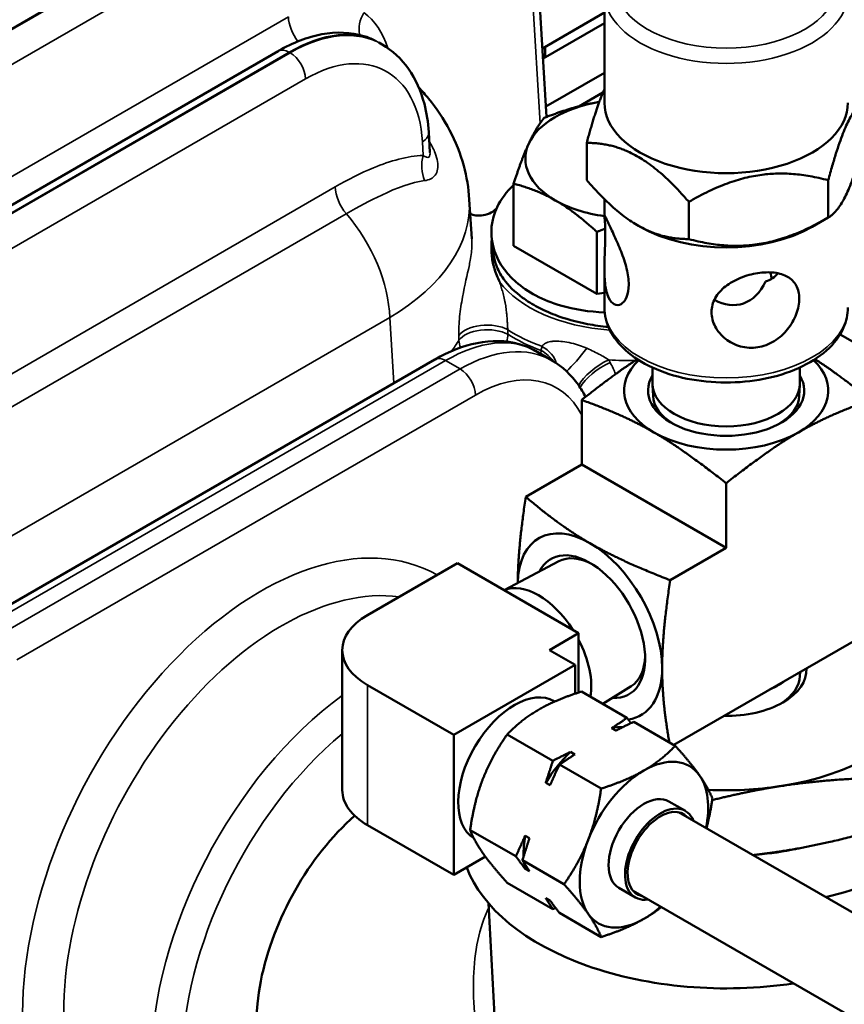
# Model space of a CAD drawing. Header units: inches. Extents: x 1 to 237, y 4 to 150.
# Tile 122 of 151: x 187.4 to 189.67, y 124.63 to 127.34. Entities that reach past the tile are written whole.
import ezdxf

# ---------------------------------------------------------------- set-up
doc = ezdxf.new("R2010")
doc.units = ezdxf.units.IN
doc.header["$LTSCALE"] = 7
doc.header["$MEASUREMENT"] = 0
doc.layers.add('Visible (ANSI)', color=7, linetype='Continuous', lineweight=50)
doc.layers.add('Visible Narrow (ANSI)', color=7, linetype='Continuous', lineweight=35)

msp = doc.modelspace()

# ---------------------------------------------------------------- linework, layer by layer
at = {"layer": 'Visible (ANSI)'}
for p, q in [((188.808, 127.7042), (188.8461, 127.0749)), ((189.0052, 127.1137), (189.0052, 127.4158)), ((189.0052, 127.362), (188.8346, 127.2636)), ((188.8363, 127.2355), (189.0052, 127.333)), ((185.9144, 125.9898), (188.1077, 127.2561)), ((188.3938, 127.2744), (188.3845, 127.2797)), ((188.842, 127.2678), (188.842, 127.2388)), ((188.8443, 127.1038), (189.0052, 127.1967)), ((189.0012, 127.1425), (188.9347, 127.1041)), ((188.5097, 127.0101), (188.5097, 127.0101)), ((188.5253, 126.9773), (188.5219, 127.0328)), ((188.9565, 126.901), (188.9565, 127.0036)), ((188.7553, 126.7207), (188.7553, 126.8912)), ((189.6211, 126.7982), (189.6211, 126.9008)), ((188.415, 126.8704), (188.415, 126.8704)), ((188.64, 126.7397), (188.6335, 126.8478)), ((189.0052, 126.8035), (189.0052, 126.8488)), ((189.2374, 126.7389), (189.2374, 126.8414)), ((189.5771, 126.7728), (189.6211, 126.7982)), ((189.1033, 126.7728), (189.097, 126.7765)), ((188.9847, 126.5882), (188.9847, 126.7588)), ((188.6991, 126.7183), (188.6991, 126.7183)), ((188.9847, 126.5882), (188.7553, 126.7207)), ((189.0052, 126.5503), (189.0052, 126.6565)), ((189.0052, 126.5914), (188.9847, 126.5882)), ((188.4352, 126.5358), (188.4352, 126.5358)), ((189.6539, 126.4768), (199.1585, 120.9894)), ((188.8152, 126.4312), (188.8615, 126.4044)), ((187.2759, 125.6787), (188.5384, 126.4075)), ((189.1377, 126.3853), (189.1377, 126.3405)), ((189.5427, 126.3853), (189.5427, 126.3405)), ((188.8546, 126.3391), (188.8546, 126.3391)), ((189.1391, 126.3076), (189.1378, 126.3376)), ((189.5414, 126.3076), (189.5426, 126.3376)), ((188.9428, 126.2963), (188.9428, 126.1184)), ((188.9428, 126.1184), (188.7888, 126.0295)), ((188.9428, 126.1184), (189.3402, 125.889)), ((189.3402, 126.0668), (189.3402, 125.889)), ((189.3402, 125.889), (189.1862, 125.8001)), ((188.6006, 125.8473), (188.3531, 125.7045)), ((188.6006, 125.8473), (188.9343, 125.6546)), ((188.8797, 125.8526), (188.7293, 125.773)), ((189.7376, 125.6595), (189.1962, 125.347)), ((188.9343, 125.6546), (188.8537, 125.6081)), ((188.9343, 125.6546), (188.9343, 125.4914)), ((188.284, 125.2227), (188.284, 125.6081)), ((188.8537, 125.6081), (188.9244, 125.5673)), ((188.9244, 125.5673), (188.5907, 125.3746)), ((188.9244, 125.4881), (188.9244, 125.5673)), ((189.5433, 125.5371), (189.5437, 125.5476)), ((187.9247, 125.5271), (187.9247, 125.527)), ((188.3531, 125.5118), (188.5907, 125.3746)), ((189.0673, 125.4214), (188.9419, 125.4938)), ((189.0784, 125.5084), (189.0009, 125.4597)), ((188.8688, 125.4666), (188.8669, 125.4677)), ((189.037, 125.3864), (189.0251, 125.3932)), ((189.2002, 125.3446), (189.0857, 125.4107)), ((188.5907, 125.3746), (188.5907, 124.9892)), ((188.8632, 125.3035), (188.7377, 125.3759)), ((188.9119, 125.3279), (188.9238, 125.321)), ((188.9961, 125.2268), (188.8816, 125.2929)), ((188.8556, 125.2362), (188.8437, 125.243)), ((189.1827, 125.1916), (189.2279, 125.1654)), ((189.2091, 125.1619), (191.7355, 123.7033)), ((188.3531, 125.1264), (188.5907, 124.9892)), ((188.7612, 125.0405), (188.6357, 125.1129)), ((188.7871, 125.0972), (188.799, 125.0903)), ((188.5907, 124.9892), (188.678, 125.0396)), ((188.894, 124.9637), (188.7796, 125.0298)), ((188.799, 124.9994), (188.7871, 125.0062)), ((188.8632, 124.8953), (188.7377, 124.9677)), ((189.0452, 124.9534), (189.0904, 124.9273)), ((188.8437, 124.9257), (188.8556, 124.9189)), ((189.0841, 124.9454), (191.6105, 123.4868)), ((188.7026, 124.6035), (188.6864, 124.9112)), ((188.9961, 124.8185), (188.8816, 124.8846))]:
    msp.add_line(p, q, dxfattribs=at)
msp.add_arc((188.2398, 126.0028), 0.16, 295.2338, 295.2352, dxfattribs=at)
for centre, major_axis, ratio, start_param, end_param in [((188.1377, 127.2041), (-0.03, 0.052), 0.57735, 6.277063, 6.283185), ((189.0687, 126.9602), (-0.281, 0), 0.57735, 4.992747, 6.021386), ((189.3402, 127.1137), (-0.335, 0), 0.57735, 0, 3.141593), ((188.462, 127.0292), (0.0599, 0.0036), 0.576647, 0, 0.005356), ((189.0687, 126.9602), (-0.281, 0), 0.57735, 6.021386, 7.068583), ((187.8838, 126.8202), (0.7501, 0.0187), 0.576988, 0.020467, 0.020753), ((189.0687, 126.9602), (0.281, 0), 0.57735, 3.926991, 4.484665), ((189.3402, 126.9096), (0.335, 0), 0.57735, 3.926991, 5.497787), ((189.3402, 126.73), (0.1465, -0.0784), 0.565741, 5.791788, 6.199175), ((189.3402, 126.73), (0.1229, -0.1053), 0.218386, 0.136693, 0.458006), ((189.3402, 126.73), (0.0377, -0.1708), 0.697902, 5.71411, 7.024043), ((188.5575, 126.0026), (0.2612, 0.4265), 0.559352, 0.014445, 0.015049), ((188.5684, 126.3556), (-0.03, 0.052), 0.57735, 6.277063, 6.283185), ((189.3402, 126.3217), (-0.281, 0), 0.57735, 5.739027, 7.068583), ((189.3402, 126.3217), (0.281, 0), 0.57735, 5.497787, 6.827344), ((189.3402, 126.3217), (0.215, 0), 0.57735, 2.798921, 6.625857), ((189.3402, 126.3405), (0.2025, 0), 0.57735, 3.141593, 6.283185), ((189.3402, 126.3105), (-0.2012, 0), 0.57735, 0.024695, 0.751706), ((189.3402, 126.3105), (0.2012, 0), 0.57735, 5.531479, 6.25849), ((189.3402, 126.3217), (0.281, 0), 0.57735, 3.926991, 5.497787), ((188.9654, 125.6726), (-0.1405, 0.2434), 0.57735, 5.497787, 7.044433), ((188.9654, 125.6726), (-0.1405, 0.2434), 0.57735, 3.926991, 5.497787), ((188.9654, 125.6726), (-0.1075, 0.1862), 0.57735, 2.777675, 6.647103), ((188.9769, 125.6792), (-0.0994, 0.1721), 0.57735, 5.537907, 6.261728), ((188.824, 125.591), (-0.1027, 0.1778), 0.57735, 4.790094, 6.20548), ((188.52, 125.6081), (-0.236, 0), 0.57735, 5.497787, 7.068583), ((188.824, 125.591), (-0.1027, 0.1778), 0.57735, 3.752396, 4.634684), ((188.9769, 125.6792), (0.0994, -0.1721), 0.57735, 0.021457, 0.745279), ((188.9654, 125.6726), (0.1405, -0.2434), 0.57735, 6.055089, 7.068583), ((189.3402, 125.5542), (0.221, 0), 0.57735, 4.685342, 6.310233), ((189.3402, 125.5958), (0.2053, 0), 0.57735, 5.344412, 5.651162), ((189.3402, 125.5396), (0.2032, 0), 0.57735, 5.540826, 6.261172), ((189.3402, 125.3191), (0.73, 0), 0.57735, 5.096377, 6.781199), ((188.7576, 125.2782), (0.1094, 0.1894), 0.57735, 0, 3.12103), ((189.3402, 125.5542), (0.575, 0), 0.57735, 4.974188, 6.021386), ((188.9685, 125.1564), (0.1313, 0.2273), 0.57735, 0.295839, 0.475554), ((188.9685, 125.1564), (-0.1312, -0.2273), 0.57735, 4.236835, 4.664344), ((189.1139, 125.0725), (0.125, 0.2165), 0.57735, 6.021386, 7.068583), ((189.1139, 125.0725), (-0.125, -0.2165), 0.57735, 3.926991, 4.974188), ((189.1139, 125.0725), (0.125, 0.2165), 0.57735, 5.235988, 6.021386), ((188.52, 125.2227), (-0.236, 0), 0.57735, 0, 0.785398), ((189.3402, 125.5542), (0.575, 0), 0.57735, 4.627349, 4.974188), ((189.1139, 125.0725), (-0.0688, -0.1191), 0.57735, 3.141593, 6.283185), ((189.1592, 125.0464), (-0.0688, -0.1191), 0.57735, 2.711893, 6.712885), ((189.1592, 125.0464), (-0.0638, -0.1104), 0.57735, 2.943238, 6.48154), ((188.4236, 124.7776), (-0.2515, -0.4689), 0.597134, 4.157743, 6.214551), ((188.9685, 125.1564), (-0.1313, -0.2273), 0.57735, 5.284033, 5.53609), ((189.1139, 125.0725), (-0.125, -0.2165), 0.57735, 4.974188, 6.021386), ((189.3402, 125.0986), (-0.73, 0), 0.57735, 0.212029, 1.826611), ((188.9685, 125.1564), (-0.1313, -0.2273), 0.57735, 5.630345, 5.711541), ((189.1139, 125.0725), (0.125, 0.2165), 0.57735, 3.926991, 4.18879), ((189.1139, 125.0725), (-0.125, -0.2165), 0.57735, 6.021386, 7.068583)]:
    msp.add_ellipse(centre, major_axis=major_axis, ratio=ratio, start_param=start_param, end_param=end_param, dxfattribs=at)
for points, knots in [([(188.1087, 127.2566), (188.148, 127.2793), (188.1883, 127.295), (188.2673, 127.3098), (188.3074, 127.3085), (188.3538, 127.2943), (188.3639, 127.2903), (188.3736, 127.2855)], [0.0026727, 0.0026727, 0.0026727, 0.0026727, 0.4100624, 0.4100624, 0.8203421, 0.8203421, 0.9389865, 0.9389865, 0.9389865, 0.9389865]), ([(188.3934, 127.2745), (188.4218, 127.2581), (188.4468, 127.2348), (188.486, 127.1791), (188.5005, 127.1463), (188.5162, 127.0864), (188.5203, 127.0602), (188.5219, 127.033)], [0, 0, 0, 0, 0.3499699, 0.3499699, 0.7014238, 0.7014238, 0.9452652, 0.9452652, 0.9452652, 0.9452652]), ([(188.4946, 127.1558), (188.5038, 127.146), (188.5127, 127.136), (188.5653, 127.072), (188.5998, 127.008), (188.6264, 126.9103), (188.6316, 126.879), (188.6334, 126.8479)], [0.5075585, 0.5075585, 0.5075585, 0.5075585, 0.6201675, 0.6201675, 1.2047505, 1.2047505, 1.4679364, 1.4679364, 1.4679364, 1.4679364]), ([(188.7553, 126.8873), (188.7355, 126.869), (188.696, 126.8165), (188.6862, 126.7177), (188.7511, 126.6153), (188.8687, 126.5531), (188.9634, 126.5388), (189.0059, 126.5372)], [-1.410792, -1.410792, -1.410792, -1.410792, -1.121997, -0.673198, -0.224399, 0.224399, 0.570663, 0.570663, 0.570663, 0.570663]), ([(188.6359, 126.8082), (188.6369, 126.8078), (188.6379, 126.8074), (188.6439, 126.8053), (188.6495, 126.804), (188.6625, 126.803), (188.6701, 126.8036), (188.6851, 126.8074), (188.6925, 126.8108), (188.7012, 126.8167), (188.7034, 126.8185), (188.7054, 126.8204)], [0.640688, 0.640688, 0.640688, 0.640688, 0.6524008, 0.6524008, 0.7064174, 0.7064174, 0.7726039, 0.7726039, 0.8437124, 0.8437124, 0.870972, 0.870972, 0.870972, 0.870972]), ([(189.0723, 126.6138), (189.0723, 126.6009), (189.0702, 126.5887), (189.0624, 126.5701), (189.0567, 126.5635), (189.0452, 126.5569), (189.0385, 126.5564), (189.0263, 126.5624), (189.0207, 126.569), (189.0125, 126.5867), (189.0094, 126.5989), (189.0057, 126.6271), (189.0052, 126.6432), (189.0053, 126.6744), (189.0059, 126.6916), (189.0072, 126.7246), (189.0076, 126.7403), (189.0076, 126.7662), (189.0072, 126.7779), (189.0059, 126.7952), (189.0053, 126.8007), (189.0052, 126.8055), (189.0057, 126.8051), (189.0094, 126.7978), (189.0125, 126.7908), (189.0207, 126.7731), (189.0263, 126.7613), (189.0385, 126.7344), (189.0452, 126.7192), (189.0567, 126.6899), (189.0624, 126.6736), (189.0702, 126.6421), (189.0723, 126.6268), (189.0723, 126.6138)], [-1.934012, -1.934012, -1.934012, -1.934012, -1.813091, -1.813091, -1.69217, -1.69217, -1.57134, -1.57134, -1.450509, -1.450509, -1.329679, -1.329679, -1.208848, -1.208848, -1.087927, -1.087927, -0.967006, -0.967006, -0.846085, -0.846085, -0.725164, -0.725164, -0.604333, -0.604333, -0.483503, -0.483503, -0.362673, -0.362673, -0.241842, -0.241842, -0.120921, -0.120921, 0, 0, 0, 0]), ([(188.6953, 126.7379), (188.6949, 126.7345), (188.6946, 126.7311), (188.6944, 126.7277), (188.6943, 126.726), (188.6942, 126.7243), (188.6942, 126.7226), (188.694, 126.7164), (188.6941, 126.7101), (188.6944, 126.7039), (188.6945, 126.7028), (188.6946, 126.7017), (188.6947, 126.7006), (188.6951, 126.6946), (188.6958, 126.6886), (188.6968, 126.6826), (188.6978, 126.6764), (188.6991, 126.6702), (188.7007, 126.6641), (188.701, 126.6627), (188.7014, 126.6614), (188.7018, 126.66), (188.702, 126.6592), (188.7022, 126.6585), (188.7025, 126.6577), (188.7043, 126.6513), (188.7065, 126.645), (188.7091, 126.6387), (188.7113, 126.6332), (188.7137, 126.6276), (188.7164, 126.6221), (188.7166, 126.6218), (188.7167, 126.6215), (188.7168, 126.6213)], [0.1283095, 0.1283095, 0.1283095, 0.1283095, 0.1739809, 0.1739809, 0.1739809, 0.1966184, 0.1966184, 0.1966184, 0.2796627, 0.2796627, 0.2796627, 0.2942574, 0.2942574, 0.2942574, 0.3742654, 0.3742654, 0.3742654, 0.4570752, 0.4570752, 0.4570752, 0.4753051, 0.4753051, 0.4753051, 0.4859188, 0.4859188, 0.4859188, 0.5722815, 0.5722815, 0.5722815, 0.6486519, 0.6486519, 0.6486519, 0.6522652, 0.6522652, 0.6522652, 0.6522652]), ([(188.6998, 126.6986), (188.7009, 126.6888), (188.7032, 126.6785), (188.7119, 126.6547), (188.7188, 126.6418), (188.741, 126.6108), (188.7585, 126.5934), (188.7928, 126.5682), (188.8067, 126.5596), (188.8367, 126.5437), (188.8526, 126.5365), (188.8974, 126.5195), (188.9276, 126.5112), (188.9777, 126.5016), (188.9968, 126.4989), (189.0162, 126.4971)], [0.5269927, 0.5269927, 0.5269927, 0.5269927, 0.5828061, 0.5828061, 0.6519334, 0.6519334, 0.7545679, 0.7545679, 0.8145436, 0.8145436, 0.8739116, 0.8739116, 0.972059, 0.972059, 1.0302589, 1.0302589, 1.0302589, 1.0302589]), ([(189.5414, 126.5753), (189.5414, 126.5624), (189.5386, 126.5474), (189.5275, 126.5178), (189.5191, 126.5031), (189.4994, 126.4785), (189.4867, 126.4668), (189.4581, 126.4493), (189.4422, 126.4435), (189.4116, 126.4387), (189.395, 126.4395), (189.3642, 126.4479), (189.3499, 126.4554), (189.327, 126.4734), (189.3169, 126.4852), (189.3034, 126.511), (189.2999, 126.525), (189.2999, 126.538), (189.2999, 126.5509), (189.3034, 126.5644), (189.3169, 126.5888), (189.327, 126.5998), (189.3499, 126.6177), (189.3642, 126.6258), (189.395, 126.6384), (189.4116, 126.6428), (189.4422, 126.6476), (189.4581, 126.6482), (189.4867, 126.6448), (189.4994, 126.6408), (189.5191, 126.6295), (189.5275, 126.6213), (189.5386, 126.6008), (189.5414, 126.5883), (189.5414, 126.5753)], [-0.967006, -0.967006, -0.967006, -0.967006, -0.846085, -0.846085, -0.725164, -0.725164, -0.604333, -0.604333, -0.483503, -0.483503, -0.362673, -0.362673, -0.241842, -0.241842, -0.120921, -0.120921, 0, 0, 0, 0.120921, 0.120921, 0.241842, 0.241842, 0.362673, 0.362673, 0.483503, 0.483503, 0.604333, 0.604333, 0.725164, 0.725164, 0.846085, 0.846085, 0.967006, 0.967006, 0.967006, 0.967006]), ([(189.0052, 126.5503), (189.0052, 126.5295), (189.0102, 126.5088), (189.0297, 126.4689), (189.0446, 126.4499), (189.0839, 126.4145), (189.1091, 126.3985), (189.1665, 126.372), (189.1989, 126.3617), (189.2671, 126.3479), (189.3029, 126.3444), (189.3743, 126.3442), (189.41, 126.3475), (189.478, 126.3608), (189.5104, 126.3708), (189.5687, 126.397), (189.5947, 126.4131), (189.6368, 126.4506), (189.6532, 126.4719), (189.6711, 126.5128), (189.6752, 126.5316), (189.6752, 126.5503)], [3.926991, 3.926991, 3.926991, 3.926991, 4.200551, 4.200551, 4.496524, 4.496524, 4.824671, 4.824671, 5.159959, 5.159959, 5.492959, 5.492959, 5.824734, 5.824734, 6.15766, 6.15766, 6.49291, 6.49291, 6.821431, 6.821431, 7.068583, 7.068583, 7.068583, 7.068583]), ([(188.5393, 126.408), (188.5777, 126.4301), (188.617, 126.4454), (188.6945, 126.4607), (188.7341, 126.4604), (188.786, 126.4456), (188.8011, 126.4393), (188.815, 126.4312)], [0.0026708, 0.0026708, 0.0026708, 0.0026708, 0.3995796, 0.3995796, 0.8066364, 0.8066364, 0.9834897, 0.9834897, 0.9834897, 0.9834897]), ([(188.8614, 126.4043), (188.8894, 126.3882), (188.9142, 126.365), (188.9408, 126.3273), (188.9474, 126.3162), (188.9533, 126.3046)], [0, 0, 0, 0, 0.3451441, 0.3451441, 0.4762723, 0.4762723, 0.4762723, 0.4762723]), ([(189.5369, 125.062), (189.5349, 125.0615), (189.5328, 125.0611), (189.5308, 125.0606), (189.4989, 125.0536), (189.4619, 125.0481), (189.425, 125.0452)], [2.8781538, 2.8781538, 2.8781538, 2.8781538, 2.897766, 2.897766, 2.897766, 3.2051851, 3.2051851, 3.2051851, 3.2051851])]:
    msp.add_open_spline(points, degree=3, knots=knots, dxfattribs=at)
for points, weights in [([(188.9565, 127.0036), (188.9826, 127.1009), (189.0052, 127.1518)], [1.29460609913, 1.38903376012, 1.39441858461]), ([(189.7239, 127.1223), (189.6725, 127.0926), (189.6211, 126.9008)], [1.29460609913, 1.49488235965, 1.29460609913]), ([(188.8393, 127.0722), (188.9205, 127.1046), (188.9909, 127.1161)], [1, 1.03669083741, 1.00244383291]), ([(188.7973, 127.0022), (188.8168, 127.0442), (188.8393, 127.0722)], [1, 1.0379548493, 1]), ([(189.7239, 127.0198), (189.6725, 126.8279), (189.6211, 126.7982)], [1.35649527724, 1.56634582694, 1.35649527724]), ([(188.7553, 126.8912), (188.7778, 126.9602), (188.7973, 127.0022)], [1, 1.0379548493, 1]), ([(189.2374, 126.8414), (189.097, 127.0036), (188.9565, 127.0036)], [1.29460609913, 1.49488235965, 1.29460609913]), ([(189.2374, 126.7389), (189.097, 126.7389), (188.9565, 126.901)], [1.35649527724, 1.56634582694, 1.35649527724]), ([(189.6211, 126.9008), (189.4292, 126.9522), (189.2374, 126.8414)], [1.29460609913, 1.49488235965, 1.29460609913]), ([(188.87, 126.8455), (188.8168, 126.8762), (188.7553, 126.8912)], [1, 1.0379548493, 1]), ([(188.9847, 126.7588), (188.9232, 126.8148), (188.87, 126.8455)], [1, 1.0379548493, 1]), ([(189.6211, 126.7982), (189.4292, 126.6875), (189.2374, 126.7389)], [1.35649527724, 1.56634582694, 1.35649527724]), ([(189.0075, 126.7675), (188.9963, 126.7634), (188.9847, 126.7588)], [1.00877711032, 1.00506427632, 1]), ([(188.9428, 126.2963), (189.0314, 126.3668), (189.0957, 126.4084)], [1.01772835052, 1.08527317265, 1.04232022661]), ([(189.5848, 126.4084), (189.649, 126.3668), (189.7376, 126.2963)], [1.04232022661, 1.08527317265, 1.01772835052]), ([(189.1415, 126.207), (189.0592, 126.2545), (188.9428, 126.2963)], [1, 1.10838025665, 1.01772835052]), ([(189.7376, 126.2963), (189.6212, 126.2545), (189.5389, 126.207)], [1.01772835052, 1.10838025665, 1]), ([(189.3402, 126.0668), (189.2238, 126.1595), (189.1415, 126.207)], [1.01772835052, 1.10838025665, 1]), ([(189.5389, 126.207), (189.4566, 126.1595), (189.3402, 126.0668)], [1, 1.10838025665, 1.01772835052]), ([(188.7668, 125.7928), (188.7673, 125.8859), (188.7888, 126.0295)], [1.00551382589, 1.10601777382, 1.01772835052]), ([(188.7888, 126.0295), (188.8831, 125.9496), (188.9654, 125.902)], [1.01772835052, 1.10838025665, 1]), ([(188.9654, 125.902), (189.0477, 125.8545), (189.1862, 125.8001)], [1, 1.10838025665, 1.01772835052]), ([(189.1862, 125.8001), (189.1641, 125.6529), (189.1641, 125.5579)], [1.01772835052, 1.10838025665, 1]), ([(189.1641, 125.5579), (189.1641, 125.4671), (189.1839, 125.3541)], [1, 1.1030178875, 1.02621155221]), ([(188.9419, 125.4938), (188.8714, 125.4713), (188.824, 125.444)], [1.09482315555, 1.08605157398, 1]), ([(188.824, 125.444), (188.7767, 125.4166), (188.7377, 125.3759)], [1, 1.08605157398, 1.09482315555]), ([(189.0251, 125.3932), (189.0456, 125.4064), (189.0673, 125.4214)], [1, 1.01112012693, 1.00845067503]), ([(189.0673, 125.4214), (189.073, 125.414), (189.0783, 125.4071)], [1.00845067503, 1.00952553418, 1.0083647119]), ([(189.0857, 125.4107), (189.0598, 125.3982), (189.037, 125.3864)], [1.00845067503, 1.01112012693, 1]), ([(188.7377, 125.3759), (188.6946, 125.3146), (188.6709, 125.2535)], [1.09482315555, 1.08605157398, 1]), ([(189.1139, 125.2766), (189.1613, 125.304), (189.2002, 125.3446)], [1, 1.08605157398, 1.09482315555]), ([(189.2002, 125.3446), (189.2433, 125.2966), (189.267, 125.2629)], [1.09482315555, 1.08605157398, 1]), ([(188.8437, 125.243), (188.8534, 125.2716), (188.8632, 125.3035)], [1, 1.01112012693, 1.00845067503]), ([(188.8632, 125.3035), (188.8891, 125.316), (188.9119, 125.3279)], [1.00845067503, 1.01112012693, 1]), ([(188.9238, 125.321), (188.9033, 125.3078), (188.8816, 125.2929)], [1, 1.01112012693, 1.00845067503]), ([(188.8816, 125.2929), (188.8676, 125.2634), (188.8556, 125.2362)], [1.00845067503, 1.01112012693, 1]), ([(188.9961, 125.2268), (189.0666, 125.2493), (189.1139, 125.2766)], [1.09482315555, 1.08605157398, 1]), ([(188.6709, 125.2535), (188.6472, 125.1925), (188.6357, 125.1129)], [1, 1.08605157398, 1.09482315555]), ([(189.267, 125.2629), (189.2907, 125.2292), (189.3023, 125.1995)], [1, 1.08605157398, 1.09482315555]), ([(189.489, 125.2336), (189.6378, 125.2566), (189.8097, 125.2567)], [1.61966385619, 1.61966385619, 1.50337722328]), ([(188.9608, 125.0862), (188.9845, 125.1472), (188.9961, 125.2268)], [1, 1.08605157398, 1.09482315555]), ([(189.3016, 125.1951), (189.3979, 125.2194), (189.489, 125.2336)], [1.57601578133, 1.61966385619, 1.61966385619]), ([(189.3023, 125.1995), (189.2958, 125.1549), (189.286, 125.1175)], [1.09482315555, 1.08989760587, 1.06060401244]), ([(188.6357, 125.1129), (188.6472, 125.0831), (188.6709, 125.0494)], [1.09482315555, 1.08605157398, 1]), ([(189.8097, 125.13), (189.6378, 125.0769), (189.489, 125.0539)], [1.50337722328, 1.61966385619, 1.61966385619]), ([(188.7612, 125.0405), (188.7752, 125.0699), (188.7871, 125.0972)], [1.00845067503, 1.01112012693, 1]), ([(188.799, 125.0903), (188.7894, 125.0617), (188.7796, 125.0298)], [1, 1.01112012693, 1.00845067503]), ([(188.894, 124.9637), (188.9372, 125.0251), (188.9608, 125.0862)], [1.09482315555, 1.08605157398, 1]), ([(188.6709, 125.0494), (188.6946, 125.0157), (188.7377, 124.9677)], [1, 1.08605157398, 1.09482315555]), ([(188.7871, 125.0062), (188.7752, 125.0223), (188.7612, 125.0405)], [1, 1.01112012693, 1.00845067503]), ([(189.489, 125.0539), (189.4515, 125.0481), (189.4136, 125.0438)], [1.61966385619, 1.61966385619, 1.61225986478]), ([(188.7796, 125.0298), (188.7894, 125.0141), (188.799, 124.9994)], [1.00845067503, 1.01112012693, 1]), ([(188.9608, 124.882), (188.9372, 124.9157), (188.894, 124.9637)], [1, 1.08605157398, 1.09482315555]), ([(188.8632, 124.8953), (188.8534, 124.911), (188.8437, 124.9257)], [1.00845067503, 1.01112012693, 1]), ([(188.8556, 124.9189), (188.8676, 124.9028), (188.8816, 124.8846)], [1, 1.01112012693, 1.00845067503]), ([(188.8707, 124.8989), (188.867, 124.8971), (188.8632, 124.8953)], [1.00893532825, 1.00883862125, 1.00845067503]), ([(189.1614, 124.9007), (189.1393, 124.883), (189.1139, 124.8684)], [1.06811056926, 1.04429241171, 1]), ([(188.9961, 124.8185), (188.9845, 124.8483), (188.9608, 124.882)], [1.09482315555, 1.08605157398, 1]), ([(189.1139, 124.8684), (189.0666, 124.841), (188.9961, 124.8185)], [1, 1.08605157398, 1.09482315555])]:
    msp.add_rational_spline(points, weights, degree=2, dxfattribs=at)
for points in [[(188.5253, 126.9772), (188.5253, 126.9773), (188.5253, 126.9773), (188.5253, 126.9774)], [(188.5253, 126.9773), (188.5253, 126.9772), (188.5253, 126.9772), (188.5253, 126.9772)], [(188.7054, 126.8204), (188.7062, 126.8211), (188.7071, 126.8219), (188.7079, 126.8227)], [(188.7054, 126.8204), (188.7054, 126.8204), (188.7054, 126.8204), (188.7054, 126.8204)], [(188.6306, 126.7916), (188.6306, 126.7917), (188.6305, 126.7918), (188.6305, 126.7919)], [(188.6998, 126.6986), (188.6982, 126.7124), (188.6967, 126.7262), (188.6951, 126.74)]]:
    msp.add_open_spline(points, degree=3, dxfattribs=at)
at = {"layer": 'Visible Narrow (ANSI)'}
for p, q in [((185.8828, 126.4575), (188.4238, 127.9245)), ((188.4267, 127.9228), (185.884, 126.4548)), ((185.8954, 126.3652), (188.4691, 127.8511)), ((188.7905, 127.6778), (188.828, 127.0571)), ((188.1358, 127.3503), (185.8954, 126.0568)), ((185.9197, 125.9726), (188.1377, 127.2531)), ((188.1377, 127.2531), (188.1406, 127.2514)), ((188.1406, 127.2514), (185.9206, 125.9697)), ((185.9387, 125.8839), (188.183, 127.1797)), ((188.4974, 127.0595), (188.4974, 127.0595)), ((188.5044, 127.0064), (188.5067, 126.969)), ((188.2643, 126.8823), (186.7246, 125.9933)), ((188.4354, 126.8789), (188.4354, 126.8788)), ((188.3529, 126.8405), (188.3529, 126.8404)), ((186.7554, 125.9196), (188.2951, 126.8086)), ((188.571, 126.658), (188.571, 126.6581)), ((188.7064, 126.6457), (188.7064, 126.6457)), ((188.4553, 126.5492), (188.4553, 126.5492)), ((186.8748, 125.634), (188.4146, 126.523)), ((188.4146, 126.523), (188.4255, 126.3424)), ((188.7073, 126.5001), (188.7073, 126.5)), ((188.7396, 126.4768), (188.7394, 126.4896)), ((187.3059, 125.6757), (188.5684, 126.4046)), ((188.5684, 126.4046), (188.6083, 126.3815)), ((188.6083, 126.3815), (187.3459, 125.6526)), ((188.8233, 126.3483), (188.8233, 126.3483)), ((187.3883, 125.5809), (188.6507, 126.3097)), ((188.2399, 125.7311), (188.24, 125.7311)), ((187.9922, 125.5877), (187.9923, 125.5876)), ((187.9577, 125.5578), (187.9576, 125.5579)), ((188.3531, 125.1264), (188.3531, 125.5118)), ((187.8569, 124.9209), (187.857, 124.9209)), ((187.7882, 124.7101), (187.7882, 124.7101))]:
    msp.add_line(p, q, dxfattribs=at)
for centre, major_axis, ratio, start_param, end_param in [((189.3402, 127.4403), (-0.305, 0), 0.57735, 5.023963, 10.684), ((189.3402, 127.4158), (-0.335, 0), 0.57735, 0, 3.141593), ((188.3999, 127.3315), (0.0455, 0.0658), 0.800299, 1.661282, 2.499485), ((188.1923, 127.32), (0.04, -0.0693), 0.57735, 3.961897, 4.926664), ((188.1268, 126.8511), (0.2612, 0.4265), 0.559352, 0.014445, 0.799843), ((188.1515, 126.8369), (-0.2381, -0.4398), 0.594803, 3.126489, 3.910657), ((188.1377, 127.2041), (-0.03, 0.052), 0.57735, 5.497787, 6.277063), ((188.0844, 126.8773), (-0.2311, -0.3746), 0.556861, 3.770655, 3.770731), ((188.1939, 126.8142), (0.208, 0.3879), 0.597134, 5.513979, 7.049868), ((188.1268, 126.8511), (0.2612, 0.4265), 0.559352, 6.273988, 6.279071), ((188.1406, 127.2025), (0.03, -0.052), 0.57735, 0.820305, 2.356194), ((188.1268, 126.8511), (0.2612, 0.4265), 0.559352, 5.681135, 5.681191), ((188.1304, 126.8635), (0.467, -0.3299), 0.673099, 1.217791, 1.217793), ((188.562, 127.0731), (-0.0611, -0.0517), 0.215857, 5.841355, 5.841376), ((188.462, 127.0292), (0.0599, 0.0036), 0.576647, 5.463532, 6.283185), ((188.5632, 126.9386), (0.0024, -0.08), 0.758521, 4.300496, 5.196391), ((188.3209, 126.8519), (0.04, -0.0693), 0.57735, 3.961897, 5.025899), ((187.8838, 126.8202), (0.7501, 0.0187), 0.576988, 5.483999, 6.303652), ((188.1955, 126.6407), (0.155, -0.2685), 0.57735, 0.820305, 1.884306), ((188.6397, 126.8338), (-0.08, -0.0011), 0.638351, 1.426412, 1.428178), ((189.0687, 126.7071), (-0.3821, 0), 0.57735, 0.399904, 1.44361), ((189.3402, 126.5503), (0.335, 0), 0.57735, 3.141593, 6.283185), ((188.6798, 126.4611), (-0.08, -0.0021), 0.512703, 3.859092, 5.929009), ((188.5575, 126.0026), (0.2612, 0.4265), 0.559352, 0.015049, 0.799843), ((188.6802, 126.4482), (-0.08, -0.0021), 0.512926, 3.861161, 5.927568), ((188.6802, 126.4482), (0.0432, 0.0673), 0.607136, 5.202522, 5.490834), ((189.0687, 126.6598), (-0.442, 0), 0.57735, 0.730321, 1.009277), ((189.0687, 126.6477), (-0.4425, 0), 0.57735, 0.732378, 1.003454), ((187.8966, 126.6079), (0.7511, -0.0048), 0.576482, 5.872427, 5.94723), ((188.6802, 126.4482), (-0.0682, 0.0418), 0.769745, 0.487258, 0.789684), ((188.6192, 125.967), (-0.2381, -0.4398), 0.594803, 3.125323, 3.910657), ((188.7854, 126.4024), (0.0867, -0.024), 0.635528, 0.329521, 1.169862), ((188.5151, 126.0288), (-0.2311, -0.3746), 0.556861, 3.3303, 3.330951), ((188.7879, 126.3955), (0.0276, 0.0751), 0.438779, 5.234105, 5.375243), ((188.5575, 126.0026), (0.2612, 0.4265), 0.559352, 6.203453, 6.204734), ((188.9366, 126.4286), (-0.0571, -0.0695), 0.109039, 0.77941, 1.80057), ((188.5684, 126.3556), (-0.03, 0.052), 0.57735, 5.497787, 6.277063), ((189.0065, 126.3574), (-0.0742, -0.0509), 0.418717, 4.296062, 5.627324), ((189.0115, 126.3498), (-0.0754, -0.0491), 0.431981, 4.314491, 5.637146), ((189.0687, 126.6598), (-0.442, 0), 0.57735, 1.453547, 1.619899), ((188.6679, 126.3177), (-0.3719, 0.1704), 0.758908, 3.933766, 3.957271), ((188.6083, 126.3325), (0.03, -0.052), 0.57735, 0.820305, 2.356194), ((188.6616, 125.9442), (0.208, 0.3879), 0.597134, 5.887331, 7.049868), ((188.5151, 126.0288), (-0.2311, -0.3746), 0.556861, 2.85356, 2.853653), ((188.0837, 124.9726), (-0.4539, -0.8463), 0.597134, 3.127483, 5.444165), ((188.1402, 124.9423), (0.4138, 0.777), 0.598893, 0.223529, 2.300743), ((188.3811, 124.8032), (-0.4177, -0.7748), 0.595811, 4.033809, 5.445523), ((187.8458, 125.3162), (0.1318, -0.2126), 0.597134, 2.097376, 2.097481), ((187.8048, 125.2908), (-0.1018, 0.1605), 0.603211, 5.268231, 5.268296), ((188.4235, 124.7804), (0.3877, 0.7229), 0.597134, 0.97471, 2.302573), ((187.8458, 125.3162), (0.1318, -0.2126), 0.597134, 0.799785, 0.799895), ((187.9828, 125.1478), (-0.0583, 0.014), 0.690537, 4.565847, 4.565877), ((188.2534, 124.9304), (-0.2302, 0.3751), 0.594484, 0.842598, 0.842726)]:
    msp.add_ellipse(centre, major_axis=major_axis, ratio=ratio, start_param=start_param, end_param=end_param, dxfattribs=at)
for points in [[(188.4089, 127.2646), (188.3961, 127.3071), (188.3735, 127.3409), (188.3433, 127.3619)], [(188.5155, 127.0158), (188.5155, 127.0158), (188.5155, 127.0157), (188.5155, 127.0157)], [(188.6309, 126.7946), (188.6309, 126.7945), (188.631, 126.7944), (188.631, 126.7943)], [(188.6045, 126.4733), (188.6046, 126.4691), (188.6047, 126.4648), (188.6048, 126.4606)], [(188.8333, 126.4438), (188.8324, 126.44), (188.8316, 126.4361), (188.8309, 126.4322)], [(189.0358, 126.3672), (189.0316, 126.378), (189.0268, 126.3886), (189.0212, 126.3989)]]:
    msp.add_open_spline(points, degree=3, dxfattribs=at)
for points, knots in [([(188.5106, 126.8998), (188.5168, 126.9006), (188.5337, 126.9047), (188.551, 126.9275), (188.5437, 126.9706), (188.5301, 126.9969), (188.5235, 127.007)], [0, 0, 0, 0, 0.0852164, 0.2556492, 0.426082, 0.5411799, 0.5411799, 0.5411799, 0.5411799]), ([(188.5067, 126.969), (188.4634, 126.9677), (188.3819, 126.9443), (188.2996, 126.9026), (188.2643, 126.8823)], [-0.8864852, -0.8864852, -0.8864852, -0.8864852, -0.3799222, 0, 0, 0, 0]), ([(188.5253, 126.9773), (188.5254, 126.9748), (188.5253, 126.9648), (188.519, 126.9612), (188.51, 126.9667), (188.5067, 126.969)], [-0.3030318, -0.3030318, -0.3030318, -0.3030318, -0.2556492, -0.0852164, 0, 0, 0, 0]), ([(188.2951, 126.8086), (188.3283, 126.8277), (188.4043, 126.8687), (188.4744, 126.8951), (188.5106, 126.8998)], [0, 0, 0, 0, 0.3799222, 0.8864852, 0.8864852, 0.8864852, 0.8864852]), ([(188.7056, 126.8171), (188.7056, 126.8174), (188.7056, 126.8177), (188.7056, 126.818), (188.7056, 126.8186), (188.7056, 126.819), (188.7056, 126.8194), (188.7056, 126.8198), (188.7055, 126.8201), (188.7055, 126.8202), (188.7055, 126.8204), (188.7054, 126.8204), (188.7054, 126.8204)], [-4.4741985, -4.4741985, -4.4741985, -4.4741985, -4.4580976, -4.4580976, -4.4580976, -4.4259907, -4.4259907, -4.4259907, -4.391874, -4.391874, -4.391874, -4.3626126, -4.3626126, -4.3626126, -4.3626126]), ([(188.64, 126.7396), (188.6404, 126.7338), (188.6409, 126.7139), (188.6381, 126.6907), (188.6298, 126.6483), (188.6175, 126.599), (188.6058, 126.5256), (188.604, 126.4895), (188.6045, 126.4733)], [5.2042306, 5.2042306, 5.2042306, 5.2042306, 5.2918514, 5.5083814, 5.580558, 5.8692646, 6.013618, 6.1579713, 6.1579713, 6.1579713, 6.1579713]), ([(188.7394, 126.4896), (188.7391, 126.4936), (188.7388, 126.4981), (188.7384, 126.5048), (188.7382, 126.5067), (188.738, 126.5106), (188.7379, 126.5124), (188.7374, 126.5193), (188.7371, 126.5245), (188.7365, 126.5314), (188.7363, 126.5331), (188.7359, 126.5374), (188.7356, 126.54), (188.7346, 126.5483), (188.7338, 126.5541), (188.7327, 126.5603), (188.7326, 126.5608), (188.7321, 126.5634), (188.7317, 126.5655), (188.7302, 126.5733), (188.7288, 126.5791), (188.7267, 126.5875), (188.726, 126.5902), (188.7247, 126.595), (188.724, 126.5972), (188.722, 126.6042), (188.7206, 126.6089), (188.7183, 126.6162), (188.7175, 126.6187), (188.7168, 126.6213)], [-6.1579713, -6.1579713, -6.1579713, -6.1579713, -6.0766113, -6.0766113, -6.043785, -6.043785, -6.013695, -6.013695, -5.933865, -5.933865, -5.9079492, -5.9079492, -5.8691551, -5.8691551, -5.7822794, -5.7822794, -5.7748298, -5.7748298, -5.7432132, -5.7432132, -5.654774, -5.654774, -5.6145309, -5.6145309, -5.5804807, -5.5804807, -5.508215, -5.508215, -5.4706043, -5.4706043, -5.4706043, -5.4706043]), ([(188.957, 126.4384), (188.9506, 126.4413), (188.9436, 126.4441), (188.9292, 126.4489), (188.9217, 126.451), (188.9061, 126.4546), (188.8979, 126.456), (188.8833, 126.4577), (188.8767, 126.4581), (188.8698, 126.4579), (188.869, 126.4579), (188.8674, 126.4579), (188.8666, 126.4578), (188.8643, 126.4577), (188.8628, 126.4575), (188.8584, 126.457), (188.8556, 126.4565), (188.8505, 126.4553), (188.8482, 126.4546), (188.844, 126.4529), (188.8421, 126.4519), (188.8389, 126.4498), (188.8375, 126.4487), (188.8357, 126.4469), (188.8351, 126.4463), (188.8344, 126.4454), (188.8342, 126.4451), (188.8338, 126.4446), (188.8337, 126.4444), (188.8335, 126.4441), (188.8334, 126.444), (188.8333, 126.4438)], [0, 0, 0, 0, 0.0724643, 0.0724643, 0.1449285, 0.1449285, 0.2222135, 0.2222135, 0.2898571, 0.2898571, 0.2989151, 0.2989151, 0.3079732, 0.3079732, 0.3260892, 0.3260892, 0.3623214, 0.3623214, 0.3985535, 0.3985535, 0.4347856, 0.4347856, 0.4710178, 0.4710178, 0.4891338, 0.4891338, 0.4981919, 0.4981919, 0.5027209, 0.5027209, 0.5072499, 0.5072499, 0.5072499, 0.5072499]), ([(188.8642, 126.4028), (188.8641, 126.4029), (188.8572, 126.4141), (188.8455, 126.4244), (188.8309, 126.4322)], [-0.01523144, -0.01523144, -0.01523144, -0.01523144, -0.01519216, 0, 0, 0, 0]), ([(189.017, 126.4064), (189.0128, 126.4094), (189.0055, 126.4141), (188.9861, 126.4248), (188.9702, 126.4324), (188.957, 126.4384)], [0, 0, 0, 0, 0.0740807, 0.111121, 0.2592823, 0.2592823, 0.2592823, 0.2592823]), ([(188.687, 124.9), (188.6603, 124.844), (188.6341, 124.7086), (188.6604, 124.482), (188.7238, 124.288), (188.7841, 124.157), (188.8236, 124.0833), (188.8476, 124.0427), (188.8672, 124.0174), (188.8829, 124.0066), (188.9044, 124.0092), (188.9448, 124.0216), (189.0298, 124.0547), (189.1403, 124.1013), (189.2634, 124.1568), (189.3938, 124.2174), (189.5694, 124.3028), (189.7598, 124.4016), (189.8608, 124.4578), (189.8947, 124.4774)], [-17.764401, -17.764401, -17.764401, -17.764401, -17.093466, -16.394989, -15.696512, -15.347273, -15.172654, -14.998034, -14.95438, -14.910725, -14.823415, -14.648796, -14.299557, -13.60108, -13.251841, -12.902603, -12.204126, -11.505648, -11.075913, -11.075913, -11.075913, -11.075913])]:
    msp.add_open_spline(points, degree=3, knots=knots, dxfattribs=at)

doc.saveas('drawing.dxf')
